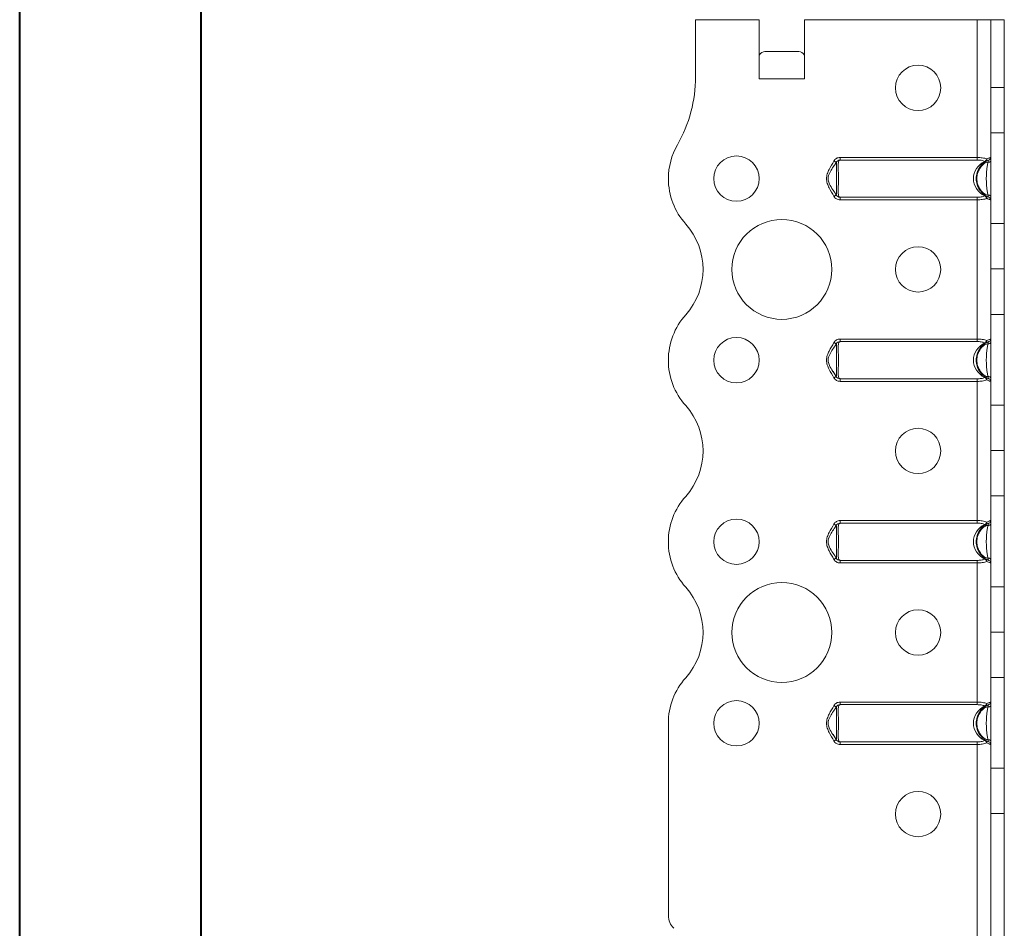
# Model space of a CAD drawing. Header units: millimetres. Extents: x 0 to 210, y 0 to 297.
# Tile 7 of 9: x 0 to 54, y 198 to 248. Entities that reach past the tile are written whole.
import ezdxf

# ---------------------------------------------------------------- set-up
doc = ezdxf.new("R2010")
doc.units = ezdxf.units.MM

msp = doc.modelspace()

# ---------------------------------------------------------------- linework, layer by layer
at = {"color": 7, "linetype": 'Continuous', "lineweight": 40}
for p, q in [((0.079, 0.215), (0.079, 297.215)), ((10.079, 5.215), (10.079, 292.215))]:
    msp.add_line(p, q, dxfattribs=at)
at = {"color": 7, "linetype": 'Continuous', "lineweight": 15}
for p, q in [((37.3, 247.704), (37.3, 244.564)), ((40.8, 247.704), (37.3, 247.704)), ((40.8, 244.454), (40.8, 247.704)), ((43.3, 244.454), (43.3, 247.704)), ((52.8, 247.704), (43.3, 247.704)), ((52.8, 247.704), (52.8, 240.12)), ((53.55, 247.704), (52.8, 247.704)), ((54.3, 247.704), (53.55, 247.704)), ((53.55, 243.979), (53.55, 247.704)), ((54.3, 243.979), (54.3, 247.704)), ((41.112, 245.954), (42.987, 245.954)), ((40.8, 244.454), (43.3, 244.454)), ((53.55, 243.979), (54.3, 243.979)), ((53.55, 241.479), (53.55, 243.979)), ((54.3, 243.979), (54.3, 241.479)), ((54.3, 241.479), (53.55, 241.479)), ((53.55, 241.479), (53.55, 236.479)), ((54.3, 236.479), (54.3, 241.479)), ((45.047, 239.855), (44.952, 239.696)), ((45.256, 240.12), (45.256, 239.98)), ((45.256, 240.12), (52.8, 240.12)), ((52.8, 239.98), (45.256, 239.98)), ((52.8, 240.12), (52.8, 239.98)), ((44.876, 238.338), (45.047, 238.052)), ((45.256, 237.928), (52.8, 237.928)), ((45.256, 237.928), (45.256, 237.788)), ((52.8, 237.788), (45.256, 237.788)), ((52.8, 237.928), (52.8, 237.788)), ((52.8, 237.788), (52.8, 230.12)), ((53.55, 236.479), (54.3, 236.479)), ((53.55, 233.979), (53.55, 236.479)), ((54.3, 236.479), (54.3, 233.979)), ((54.3, 233.979), (53.55, 233.979)), ((53.55, 233.978), (53.55, 233.979)), ((53.55, 233.978), (54.3, 233.978)), ((53.55, 231.479), (53.55, 233.978)), ((54.3, 233.978), (54.3, 233.979)), ((54.3, 233.978), (54.3, 231.479)), ((54.3, 231.479), (53.55, 231.479)), ((53.55, 231.479), (53.55, 226.479)), ((54.3, 226.479), (54.3, 231.479)), ((45.256, 230.12), (45.256, 229.98)), ((45.256, 230.12), (52.8, 230.12)), ((52.8, 229.98), (45.256, 229.98)), ((52.8, 230.12), (52.8, 229.98)), ((45.047, 229.855), (44.952, 229.696)), ((44.876, 228.338), (45.047, 228.052)), ((45.256, 227.928), (52.8, 227.928)), ((45.256, 227.928), (45.256, 227.788)), ((52.8, 227.788), (45.256, 227.788)), ((52.8, 227.928), (52.8, 227.788)), ((52.8, 227.788), (52.8, 220.12)), ((53.55, 226.479), (54.3, 226.479)), ((53.55, 223.979), (53.55, 226.479)), ((54.3, 226.479), (54.3, 223.979)), ((54.3, 223.979), (53.55, 223.979)), ((53.55, 223.978), (53.55, 223.979)), ((53.55, 223.978), (54.3, 223.978)), ((53.55, 221.479), (53.55, 223.978)), ((54.3, 223.978), (54.3, 223.979)), ((54.3, 223.978), (54.3, 221.479)), ((54.3, 221.479), (53.55, 221.479)), ((53.55, 221.479), (53.55, 216.479)), ((54.3, 216.479), (54.3, 221.479)), ((45.047, 219.855), (44.952, 219.696)), ((45.256, 220.12), (45.256, 219.98)), ((45.256, 220.12), (52.8, 220.12)), ((52.8, 219.98), (45.256, 219.98)), ((52.8, 220.12), (52.8, 219.98)), ((44.876, 218.338), (45.047, 218.052)), ((45.256, 217.928), (52.8, 217.928)), ((45.256, 217.928), (45.256, 217.788)), ((52.8, 217.788), (45.256, 217.788)), ((52.8, 217.928), (52.8, 217.788)), ((52.8, 217.788), (52.8, 210.12)), ((53.55, 216.479), (54.3, 216.479)), ((53.55, 213.979), (53.55, 216.479)), ((54.3, 216.479), (54.3, 213.979)), ((54.3, 213.979), (53.55, 213.979)), ((53.55, 213.978), (53.55, 213.979)), ((53.55, 213.978), (54.3, 213.978)), ((53.55, 211.479), (53.55, 213.978)), ((54.3, 213.978), (54.3, 213.979)), ((54.3, 213.978), (54.3, 211.479)), ((54.3, 211.479), (53.55, 211.479)), ((53.55, 211.479), (53.55, 206.478)), ((54.3, 206.478), (54.3, 211.479)), ((45.047, 209.855), (44.952, 209.696)), ((45.256, 210.12), (45.256, 209.98)), ((45.256, 210.12), (52.8, 210.12)), ((52.8, 209.98), (45.256, 209.98)), ((52.8, 210.12), (52.8, 209.98)), ((35.8, 208.954), (35.8, 198.368)), ((44.876, 208.338), (45.047, 208.052)), ((45.256, 207.928), (52.8, 207.928)), ((45.256, 207.928), (45.256, 207.788)), ((52.8, 207.788), (45.256, 207.788)), ((52.8, 207.928), (52.8, 207.788)), ((52.8, 207.788), (52.8, 180.954)), ((53.55, 206.478), (54.3, 206.478)), ((53.55, 203.98), (53.55, 206.478)), ((54.3, 206.478), (54.3, 203.98)), ((54.3, 203.98), (53.55, 203.98)), ((53.55, 196.454), (53.55, 203.98)), ((54.3, 196.454), (54.3, 203.98))]:
    msp.add_line(p, q, dxfattribs=at)
at = {"color": 7, "linetype": 'Continuous', "lineweight": 15, "flags": 128}
for points in [[(44.914, 239.924), (44.941, 239.91), (44.966, 239.897), (44.989, 239.885), (45.01, 239.875), (45.026, 239.866), (45.038, 239.86), (45.045, 239.856), (45.047, 239.855)], [(53.55, 239.924), (53.547, 239.91), (53.538, 239.897), (53.524, 239.885), (53.504, 239.875), (53.481, 239.866), (53.455, 239.86), (53.426, 239.856), (53.396, 239.855)], [(45.047, 238.052), (45.045, 238.051), (45.038, 238.047), (45.026, 238.041), (45.01, 238.033), (44.989, 238.022), (44.966, 238.01), (44.941, 237.997), (44.914, 237.984)], [(53.396, 238.052), (53.426, 238.051), (53.455, 238.047), (53.481, 238.041), (53.504, 238.033), (53.524, 238.022), (53.538, 238.01), (53.547, 237.997), (53.55, 237.984)], [(44.914, 229.924), (44.941, 229.91), (44.966, 229.897), (44.989, 229.885), (45.01, 229.875), (45.026, 229.866), (45.038, 229.86), (45.045, 229.856), (45.047, 229.855)], [(53.55, 229.924), (53.547, 229.91), (53.538, 229.897), (53.524, 229.885), (53.504, 229.875), (53.481, 229.866), (53.455, 229.86), (53.426, 229.856), (53.396, 229.855)], [(45.047, 228.052), (45.045, 228.051), (45.038, 228.047), (45.026, 228.041), (45.01, 228.033), (44.989, 228.022), (44.966, 228.01), (44.941, 227.997), (44.914, 227.984)], [(53.396, 228.052), (53.426, 228.051), (53.455, 228.047), (53.481, 228.041), (53.504, 228.033), (53.524, 228.022), (53.538, 228.01), (53.547, 227.997), (53.55, 227.984)], [(44.914, 219.924), (44.941, 219.91), (44.966, 219.897), (44.989, 219.885), (45.01, 219.875), (45.026, 219.866), (45.038, 219.86), (45.045, 219.856), (45.047, 219.855)], [(53.55, 219.924), (53.547, 219.91), (53.538, 219.897), (53.524, 219.885), (53.504, 219.875), (53.481, 219.866), (53.455, 219.86), (53.426, 219.856), (53.396, 219.855)], [(45.047, 218.052), (45.045, 218.051), (45.038, 218.047), (45.026, 218.041), (45.01, 218.033), (44.989, 218.022), (44.966, 218.01), (44.941, 217.997), (44.914, 217.984)], [(53.396, 218.052), (53.426, 218.051), (53.455, 218.047), (53.481, 218.041), (53.504, 218.033), (53.524, 218.022), (53.538, 218.01), (53.547, 217.997), (53.55, 217.984)], [(44.914, 209.924), (44.941, 209.91), (44.966, 209.897), (44.989, 209.885), (45.01, 209.875), (45.026, 209.866), (45.038, 209.86), (45.045, 209.856), (45.047, 209.855)], [(53.55, 209.924), (53.547, 209.91), (53.538, 209.897), (53.524, 209.885), (53.504, 209.875), (53.481, 209.866), (53.455, 209.86), (53.426, 209.856), (53.396, 209.855)], [(45.047, 208.052), (45.045, 208.051), (45.038, 208.047), (45.026, 208.041), (45.01, 208.033), (44.989, 208.022), (44.966, 208.01), (44.941, 207.997), (44.914, 207.984)], [(53.396, 208.052), (53.426, 208.051), (53.455, 208.047), (53.481, 208.041), (53.504, 208.033), (53.524, 208.022), (53.538, 208.01), (53.547, 207.997), (53.55, 207.984)]]:
    msp.add_lwpolyline(points, dxfattribs=at)
at = {"color": 7, "linetype": 'Continuous', "lineweight": 15}
for centre, radius in [((49.55, 243.954), 1.25), ((39.55, 238.954), 1.25), ((42.05, 233.954), 2.75), ((49.55, 233.954), 1.25), ((39.55, 228.954), 1.25), ((49.55, 223.954), 1.25), ((39.55, 218.954), 1.25), ((42.05, 213.954), 2.75), ((49.55, 213.954), 1.25), ((39.55, 208.954), 1.25), ((49.55, 203.954), 1.25)]:
    msp.add_circle(centre, radius, dxfattribs=at)
for centre, radius, start, end in [((29.8, 244.564), 7.5, 330.0736, 0), ((39.55, 238.951), 3.75, 150.0736, 179.9591), ((53.131, 240.09), 0.206, 296.6886, 344.8259), ((53.261, 239.98), 0.0829, 243.0786, 296.9214), ((53.229, 239.991), 0.11, 309.3522, 23.8124), ((53.4, 240.12), 0.15, 291.1002, 0), ((39.55, 238.954), 3.75, 180, 221.8123), ((53.261, 237.928), 0.0829, 63.0693, 116.9307), ((53.131, 237.818), 0.206, 15.1741, 63.3114), ((53.229, 237.916), 0.11, 336.1876, 50.6478), ((53.4, 237.788), 0.15, 0, 68.8998), ((33.96, 233.954), 3.75, 318.1863, 41.8123), ((39.549, 228.954), 3.749, 138.1863, 180), ((53.131, 230.09), 0.206, 296.6886, 344.8259), ((53.261, 229.98), 0.0829, 243.0693, 296.9307), ((53.229, 229.991), 0.11, 309.3522, 23.8124), ((53.4, 230.12), 0.15, 291.1002, 0), ((39.549, 228.954), 3.75, 180, 221.8137), ((53.261, 227.928), 0.0829, 63.0693, 116.9307), ((53.131, 227.818), 0.206, 15.173, 63.3125), ((53.229, 227.916), 0.11, 336.187, 50.6484), ((53.4, 227.788), 0.15, 0, 68.8998), ((33.96, 223.954), 3.75, 318.1863, 41.8137), ((39.549, 218.954), 3.75, 138.1863, 180), ((53.131, 220.09), 0.206, 296.6886, 344.8259), ((53.261, 219.98), 0.0829, 243.0693, 296.9307), ((53.229, 219.991), 0.11, 309.3522, 23.8124), ((53.4, 220.12), 0.15, 291.1002, 0), ((39.549, 218.954), 3.75, 180, 221.8137), ((53.261, 217.928), 0.0829, 63.0693, 116.9307), ((53.131, 217.818), 0.206, 15.1741, 63.3114), ((53.229, 217.916), 0.11, 336.1876, 50.6478), ((53.4, 217.788), 0.15, 0, 68.8998), ((33.96, 213.954), 3.75, 318.1863, 41.8137), ((39.549, 208.954), 3.75, 138.1863, 180), ((53.131, 210.09), 0.206, 296.6886, 344.8259), ((53.261, 209.98), 0.0829, 243.0739, 296.9261), ((53.229, 209.991), 0.11, 309.3522, 23.8124), ((53.4, 210.12), 0.15, 291.1002, 0), ((53.261, 207.928), 0.0829, 63.0739, 116.9261), ((53.131, 207.818), 0.206, 15.1736, 63.3111), ((53.229, 207.916), 0.11, 336.1876, 50.6475), ((53.4, 207.788), 0.15, 0, 68.8998), ((36.8, 198.368), 1, 180, 225)]:
    msp.add_arc(centre, radius, start, end, dxfattribs=at)
for centre, major_axis, ratio, start_param, end_param in [((41.112, 244.454), (0, 1.5), 0.416667, 0, 0.523599), ((42.987, 244.454), (0, 1.5), 0.416667, 5.759587, 6.283185), ((53.85, 238.954), (1.25, 0), 0.88, 2.095075, 4.18811), ((53.85, 228.954), (1.25, 0), 0.88, 2.095075, 4.18811), ((53.85, 218.954), (1.25, 0), 0.88, 2.095075, 4.18811), ((53.85, 208.954), (1.25, 0), 0.88, 2.095075, 4.18811)]:
    msp.add_ellipse(centre, major_axis=major_axis, ratio=ratio, start_param=start_param, end_param=end_param, dxfattribs=at)
for points, knots in [([(44.914, 237.984), (44.833, 238.141), (44.737, 238.291), (44.615, 238.527), (44.578, 238.607), (44.523, 238.776), (44.507, 238.866), (44.507, 239.044), (44.523, 239.131), (44.578, 239.3), (44.615, 239.381), (44.737, 239.616), (44.833, 239.766), (44.914, 239.924)], [0, 0, 0, 0, 0.25, 0.25, 0.375, 0.375, 0.5, 0.5, 0.625, 0.625, 0.75, 0.75, 1, 1, 1, 1]), ([(45.064, 239.867), (44.947, 239.7), (44.769, 239.444), (44.6, 239.123), (44.604, 238.982), (44.605, 238.951)], [0, 0, 0, 0, 0.597512, 0.912083, 1, 1, 1, 1]), ([(45.256, 240.12), (45.187, 240.12), (45.118, 240.102), (44.997, 240.036), (44.946, 239.986), (44.914, 239.924)], [0, 0, 0, 0, 0.5, 0.5, 1, 1, 1, 1]), ([(45.047, 239.855), (45.067, 239.893), (45.1, 239.923), (45.175, 239.963), (45.215, 239.975), (45.256, 239.98)], [0, 0, 0, 0, 0.5, 0.5, 1, 1, 1, 1]), ([(45.047, 238.052), (45.047, 238.05), (45.05, 238.067), (45.054, 238.113), (45.055, 238.141), (45.057, 238.235), (45.058, 238.312), (45.059, 238.478), (45.059, 238.569), (45.059, 238.759), (45.06, 238.856), (45.06, 239.053), (45.059, 239.149), (45.059, 239.338), (45.059, 239.429), (45.058, 239.595), (45.057, 239.672), (45.055, 239.767), (45.054, 239.795), (45.05, 239.84), (45.047, 239.857), (45.047, 239.855)], [0, 0, 0, 0, 0.0625, 0.0625, 0.125, 0.125, 0.25, 0.25, 0.375, 0.375, 0.5, 0.5, 0.625, 0.625, 0.75, 0.75, 0.875, 0.875, 0.9375, 0.9375, 1, 1, 1, 1]), ([(45.256, 239.98), (45.242, 239.971), (45.227, 239.962), (45.198, 239.941), (45.186, 239.93), (45.168, 239.89), (45.164, 239.859), (45.158, 239.791), (45.157, 239.754), (45.156, 239.673), (45.156, 239.629), (45.157, 239.492), (45.159, 239.392), (45.163, 239.178), (45.164, 239.068), (45.165, 238.843), (45.163, 238.732), (45.159, 238.518), (45.157, 238.416), (45.155, 238.233), (45.155, 238.151), (45.164, 238.049), (45.168, 238.018), (45.186, 237.978), (45.198, 237.966), (45.226, 237.946), (45.242, 237.936), (45.256, 237.928)], [0, 0, 0, 0, 0.03125, 0.03125, 0.0625, 0.0625, 0.125, 0.125, 0.1875, 0.1875, 0.25, 0.25, 0.375, 0.375, 0.5, 0.5, 0.625, 0.625, 0.75, 0.75, 0.875, 0.875, 0.9375, 0.9375, 0.96875, 0.96875, 1, 1, 1, 1]), ([(53.454, 237.928), (53.431, 237.936), (53.41, 237.945), (53.366, 237.965), (53.344, 237.977), (53.271, 238.016), (53.224, 238.047), (53.135, 238.115), (53.094, 238.153), (53.016, 238.233), (52.98, 238.277), (52.884, 238.415), (52.834, 238.517), (52.784, 238.676), (52.771, 238.73), (52.754, 238.84), (52.75, 238.897), (52.749, 239.065), (52.766, 239.176), (52.834, 239.39), (52.883, 239.49), (53.011, 239.675), (53.088, 239.756), (53.221, 239.858), (53.269, 239.89), (53.341, 239.93), (53.365, 239.941), (53.409, 239.962), (53.431, 239.971), (53.454, 239.98)], [0, 0, 0, 0, 0.03125, 0.03125, 0.0625, 0.0625, 0.125, 0.125, 0.1875, 0.1875, 0.25, 0.25, 0.375, 0.375, 0.4375, 0.4375, 0.5, 0.5, 0.625, 0.625, 0.75, 0.75, 0.875, 0.875, 0.9375, 0.9375, 0.96875, 0.96875, 1, 1, 1, 1]), ([(53.396, 239.855), (53.346, 239.857), (53.299, 239.84), (53.211, 239.795), (53.171, 239.767), (53.059, 239.672), (52.995, 239.595), (52.894, 239.428), (52.856, 239.338), (52.805, 239.148), (52.792, 239.052), (52.792, 238.856), (52.805, 238.759), (52.855, 238.571), (52.894, 238.479), (52.995, 238.313), (53.058, 238.236), (53.171, 238.141), (53.211, 238.112), (53.298, 238.068), (53.346, 238.05), (53.396, 238.052)], [0, 0, 0, 0, 0.0625, 0.0625, 0.125, 0.125, 0.25, 0.25, 0.375, 0.375, 0.5, 0.5, 0.625, 0.625, 0.75, 0.75, 0.875, 0.875, 0.9375, 0.9375, 1, 1, 1, 1]), ([(52.8, 240.12), (52.85, 240.12), (52.899, 240.118), (52.996, 240.112), (53.044, 240.107), (53.18, 240.088), (53.262, 240.067), (53.33, 240.036)], [0, 0, 0, 0, 0.25, 0.25, 0.5, 0.5, 1, 1, 1, 1]), ([(53.224, 239.906), (53.168, 239.934), (53.101, 239.952), (52.956, 239.975), (52.878, 239.98), (52.8, 239.98)], [0, 0, 0, 0, 0.5, 0.5, 1, 1, 1, 1]), ([(53.396, 238.052), (53.379, 238.126), (53.367, 238.197), (53.347, 238.339), (53.339, 238.41), (53.326, 238.555), (53.32, 238.629), (53.312, 238.786), (53.309, 238.87), (53.309, 239.04), (53.312, 239.123), (53.321, 239.279), (53.326, 239.353), (53.339, 239.498), (53.347, 239.569), (53.367, 239.711), (53.38, 239.782), (53.396, 239.855)], [0, 0, 0, 0, 0.125, 0.125, 0.25, 0.25, 0.375, 0.375, 0.5, 0.5, 0.625, 0.625, 0.75, 0.75, 0.875, 0.875, 1, 1, 1, 1]), ([(53.33, 240.036), (53.397, 240.067), (53.453, 240.088), (53.51, 240.107), (53.525, 240.112), (53.545, 240.118), (53.55, 240.12), (53.55, 240.12)], [0, 0, 0, 0, 0.5, 0.5, 0.75, 0.75, 1, 1, 1, 1]), ([(53.454, 239.98), (53.442, 239.975), (53.428, 239.963), (53.409, 239.924), (53.404, 239.894), (53.396, 239.855)], [0, 0, 0, 0, 0.5, 0.5, 1, 1, 1, 1]), ([(44.605, 238.951), (44.604, 238.927), (44.599, 238.825), (44.737, 238.496), (44.923, 238.237), (45.064, 238.04)], [0, 0, 0, 0, 0.070004, 0.294684, 1, 1, 1, 1]), ([(45.256, 237.928), (45.215, 237.932), (45.175, 237.945), (45.1, 237.984), (45.067, 238.014), (45.047, 238.052)], [0, 0, 0, 0, 0.5, 0.5, 1, 1, 1, 1]), ([(53.396, 238.052), (53.404, 238.014), (53.409, 237.984), (53.428, 237.944), (53.442, 237.932), (53.454, 237.928)], [0, 0, 0, 0, 0.5, 0.5, 1, 1, 1, 1]), ([(44.914, 237.984), (44.946, 237.921), (44.997, 237.871), (45.118, 237.805), (45.187, 237.788), (45.256, 237.788)], [0, 0, 0, 0, 0.5, 0.5, 1, 1, 1, 1]), ([(52.8, 237.928), (52.878, 237.928), (52.956, 237.932), (53.101, 237.955), (53.168, 237.973), (53.224, 238.002)], [0, 0, 0, 0, 0.5, 0.5, 1, 1, 1, 1]), ([(53.33, 237.872), (53.262, 237.84), (53.18, 237.82), (53.044, 237.8), (52.996, 237.795), (52.899, 237.789), (52.85, 237.788), (52.8, 237.788)], [0, 0, 0, 0, 0.5, 0.5, 0.75, 0.75, 1, 1, 1, 1]), ([(53.55, 237.788), (53.55, 237.788), (53.545, 237.789), (53.525, 237.795), (53.51, 237.8), (53.453, 237.82), (53.397, 237.84), (53.33, 237.872)], [0, 0, 0, 0, 0.25, 0.25, 0.5, 0.5, 1, 1, 1, 1]), ([(44.914, 227.984), (44.833, 228.141), (44.737, 228.291), (44.615, 228.527), (44.578, 228.607), (44.523, 228.776), (44.507, 228.866), (44.507, 229.044), (44.523, 229.131), (44.578, 229.3), (44.615, 229.381), (44.737, 229.616), (44.833, 229.766), (44.914, 229.924)], [0, 0, 0, 0, 0.25, 0.25, 0.375, 0.375, 0.5, 0.5, 0.625, 0.625, 0.75, 0.75, 1, 1, 1, 1]), ([(45.256, 230.12), (45.187, 230.12), (45.118, 230.102), (44.997, 230.036), (44.946, 229.986), (44.914, 229.924)], [0, 0, 0, 0, 0.5, 0.5, 1, 1, 1, 1]), ([(45.047, 229.855), (45.067, 229.893), (45.1, 229.923), (45.175, 229.963), (45.215, 229.975), (45.256, 229.98)], [0, 0, 0, 0, 0.5, 0.5, 1, 1, 1, 1]), ([(45.256, 229.98), (45.242, 229.971), (45.227, 229.962), (45.198, 229.941), (45.186, 229.93), (45.168, 229.89), (45.164, 229.859), (45.158, 229.791), (45.157, 229.754), (45.156, 229.673), (45.156, 229.629), (45.157, 229.492), (45.159, 229.392), (45.163, 229.178), (45.164, 229.068), (45.165, 228.843), (45.163, 228.732), (45.159, 228.518), (45.157, 228.416), (45.155, 228.233), (45.155, 228.151), (45.164, 228.049), (45.168, 228.018), (45.186, 227.978), (45.198, 227.966), (45.226, 227.946), (45.242, 227.936), (45.256, 227.928)], [0, 0, 0, 0, 0.03125, 0.03125, 0.0625, 0.0625, 0.125, 0.125, 0.1875, 0.1875, 0.25, 0.25, 0.375, 0.375, 0.5, 0.5, 0.625, 0.625, 0.75, 0.75, 0.875, 0.875, 0.9375, 0.9375, 0.96875, 0.96875, 1, 1, 1, 1]), ([(53.454, 227.928), (53.431, 227.936), (53.41, 227.945), (53.366, 227.965), (53.344, 227.977), (53.271, 228.016), (53.224, 228.047), (53.135, 228.115), (53.094, 228.153), (53.016, 228.233), (52.98, 228.277), (52.884, 228.415), (52.834, 228.517), (52.784, 228.676), (52.771, 228.73), (52.754, 228.84), (52.75, 228.897), (52.749, 229.065), (52.766, 229.176), (52.834, 229.39), (52.883, 229.49), (53.011, 229.675), (53.088, 229.756), (53.221, 229.858), (53.269, 229.89), (53.341, 229.93), (53.365, 229.941), (53.409, 229.962), (53.431, 229.971), (53.454, 229.98)], [0, 0, 0, 0, 0.03125, 0.03125, 0.0625, 0.0625, 0.125, 0.125, 0.1875, 0.1875, 0.25, 0.25, 0.375, 0.375, 0.4375, 0.4375, 0.5, 0.5, 0.625, 0.625, 0.75, 0.75, 0.875, 0.875, 0.9375, 0.9375, 0.96875, 0.96875, 1, 1, 1, 1]), ([(52.8, 230.12), (52.85, 230.12), (52.899, 230.118), (52.996, 230.112), (53.044, 230.107), (53.18, 230.088), (53.262, 230.067), (53.33, 230.036)], [0, 0, 0, 0, 0.25, 0.25, 0.5, 0.5, 1, 1, 1, 1]), ([(53.224, 229.906), (53.168, 229.934), (53.101, 229.952), (52.956, 229.975), (52.878, 229.98), (52.8, 229.98)], [0, 0, 0, 0, 0.5, 0.5, 1, 1, 1, 1]), ([(53.33, 230.036), (53.397, 230.067), (53.453, 230.088), (53.51, 230.107), (53.525, 230.112), (53.545, 230.118), (53.55, 230.12), (53.55, 230.12)], [0, 0, 0, 0, 0.5, 0.5, 0.75, 0.75, 1, 1, 1, 1]), ([(53.454, 229.98), (53.442, 229.975), (53.428, 229.963), (53.409, 229.924), (53.404, 229.894), (53.396, 229.855)], [0, 0, 0, 0, 0.5, 0.5, 1, 1, 1, 1]), ([(45.064, 229.867), (44.947, 229.7), (44.769, 229.444), (44.6, 229.123), (44.604, 228.982), (44.605, 228.951)], [0, 0, 0, 0, 0.597513, 0.91208, 1, 1, 1, 1]), ([(45.047, 228.052), (45.047, 228.05), (45.05, 228.067), (45.054, 228.113), (45.055, 228.141), (45.057, 228.235), (45.058, 228.312), (45.059, 228.478), (45.059, 228.569), (45.059, 228.759), (45.06, 228.856), (45.06, 229.053), (45.059, 229.149), (45.059, 229.338), (45.059, 229.429), (45.058, 229.595), (45.057, 229.672), (45.055, 229.767), (45.054, 229.795), (45.05, 229.84), (45.047, 229.857), (45.047, 229.855)], [0, 0, 0, 0, 0.0625, 0.0625, 0.125, 0.125, 0.25, 0.25, 0.375, 0.375, 0.5, 0.5, 0.625, 0.625, 0.75, 0.75, 0.875, 0.875, 0.9375, 0.9375, 1, 1, 1, 1]), ([(53.396, 229.855), (53.346, 229.857), (53.299, 229.84), (53.211, 229.795), (53.171, 229.767), (53.059, 229.672), (52.995, 229.595), (52.894, 229.428), (52.856, 229.338), (52.805, 229.148), (52.792, 229.052), (52.792, 228.856), (52.805, 228.759), (52.855, 228.571), (52.894, 228.479), (52.995, 228.313), (53.058, 228.236), (53.171, 228.141), (53.211, 228.112), (53.298, 228.068), (53.346, 228.05), (53.396, 228.052)], [0, 0, 0, 0, 0.0625, 0.0625, 0.125, 0.125, 0.25, 0.25, 0.375, 0.375, 0.5, 0.5, 0.625, 0.625, 0.75, 0.75, 0.875, 0.875, 0.9375, 0.9375, 1, 1, 1, 1]), ([(53.396, 228.052), (53.379, 228.126), (53.367, 228.197), (53.347, 228.339), (53.339, 228.41), (53.326, 228.555), (53.32, 228.629), (53.312, 228.786), (53.309, 228.87), (53.309, 229.04), (53.312, 229.123), (53.321, 229.279), (53.326, 229.353), (53.339, 229.498), (53.347, 229.569), (53.367, 229.711), (53.38, 229.782), (53.396, 229.855)], [0, 0, 0, 0, 0.125, 0.125, 0.25, 0.25, 0.375, 0.375, 0.5, 0.5, 0.625, 0.625, 0.75, 0.75, 0.875, 0.875, 1, 1, 1, 1]), ([(44.605, 228.951), (44.604, 228.927), (44.599, 228.825), (44.737, 228.496), (44.923, 228.237), (45.064, 228.04)], [0, 0, 0, 0, 0.07, 0.294684, 1, 1, 1, 1]), ([(44.914, 227.984), (44.946, 227.921), (44.997, 227.871), (45.118, 227.805), (45.187, 227.788), (45.256, 227.788)], [0, 0, 0, 0, 0.5, 0.5, 1, 1, 1, 1]), ([(45.256, 227.928), (45.215, 227.932), (45.175, 227.945), (45.1, 227.984), (45.067, 228.014), (45.047, 228.052)], [0, 0, 0, 0, 0.5, 0.5, 1, 1, 1, 1]), ([(52.8, 227.928), (52.878, 227.928), (52.956, 227.932), (53.101, 227.955), (53.168, 227.973), (53.224, 228.002)], [0, 0, 0, 0, 0.5, 0.5, 1, 1, 1, 1]), ([(53.33, 227.872), (53.262, 227.84), (53.18, 227.82), (53.044, 227.8), (52.996, 227.795), (52.899, 227.789), (52.85, 227.788), (52.8, 227.788)], [0, 0, 0, 0, 0.5, 0.5, 0.75, 0.75, 1, 1, 1, 1]), ([(53.55, 227.788), (53.55, 227.788), (53.545, 227.789), (53.525, 227.795), (53.51, 227.8), (53.453, 227.82), (53.397, 227.84), (53.33, 227.872)], [0, 0, 0, 0, 0.25, 0.25, 0.5, 0.5, 1, 1, 1, 1]), ([(53.396, 228.052), (53.404, 228.014), (53.409, 227.984), (53.428, 227.944), (53.442, 227.932), (53.454, 227.928)], [0, 0, 0, 0, 0.5, 0.5, 1, 1, 1, 1]), ([(44.914, 217.984), (44.833, 218.141), (44.737, 218.291), (44.615, 218.527), (44.578, 218.607), (44.523, 218.776), (44.507, 218.866), (44.507, 219.044), (44.523, 219.131), (44.578, 219.3), (44.615, 219.381), (44.737, 219.616), (44.833, 219.766), (44.914, 219.924)], [0, 0, 0, 0, 0.25, 0.25, 0.375, 0.375, 0.5, 0.5, 0.625, 0.625, 0.75, 0.75, 1, 1, 1, 1]), ([(45.064, 219.867), (44.947, 219.7), (44.769, 219.444), (44.6, 219.123), (44.604, 218.982), (44.605, 218.951)], [0, 0, 0, 0, 0.597512, 0.912083, 1, 1, 1, 1]), ([(45.256, 220.12), (45.187, 220.12), (45.118, 220.102), (44.997, 220.036), (44.946, 219.986), (44.914, 219.924)], [0, 0, 0, 0, 0.5, 0.5, 1, 1, 1, 1]), ([(45.047, 219.855), (45.067, 219.893), (45.1, 219.923), (45.175, 219.963), (45.215, 219.975), (45.256, 219.98)], [0, 0, 0, 0, 0.5, 0.5, 1, 1, 1, 1]), ([(45.047, 218.052), (45.047, 218.05), (45.05, 218.067), (45.054, 218.113), (45.055, 218.141), (45.057, 218.235), (45.058, 218.312), (45.059, 218.478), (45.059, 218.569), (45.059, 218.759), (45.06, 218.856), (45.06, 219.053), (45.059, 219.149), (45.059, 219.338), (45.059, 219.429), (45.058, 219.595), (45.057, 219.672), (45.055, 219.767), (45.054, 219.795), (45.05, 219.84), (45.047, 219.857), (45.047, 219.855)], [0, 0, 0, 0, 0.0625, 0.0625, 0.125, 0.125, 0.25, 0.25, 0.375, 0.375, 0.5, 0.5, 0.625, 0.625, 0.75, 0.75, 0.875, 0.875, 0.9375, 0.9375, 1, 1, 1, 1]), ([(45.256, 219.98), (45.242, 219.971), (45.227, 219.962), (45.198, 219.941), (45.186, 219.93), (45.168, 219.89), (45.164, 219.859), (45.158, 219.791), (45.157, 219.754), (45.156, 219.673), (45.156, 219.629), (45.157, 219.492), (45.159, 219.392), (45.163, 219.178), (45.164, 219.068), (45.165, 218.843), (45.163, 218.732), (45.159, 218.518), (45.157, 218.416), (45.155, 218.233), (45.155, 218.151), (45.164, 218.049), (45.168, 218.018), (45.186, 217.978), (45.198, 217.966), (45.226, 217.946), (45.242, 217.936), (45.256, 217.928)], [0, 0, 0, 0, 0.03125, 0.03125, 0.0625, 0.0625, 0.125, 0.125, 0.1875, 0.1875, 0.25, 0.25, 0.375, 0.375, 0.5, 0.5, 0.625, 0.625, 0.75, 0.75, 0.875, 0.875, 0.9375, 0.9375, 0.96875, 0.96875, 1, 1, 1, 1]), ([(53.454, 217.928), (53.431, 217.936), (53.41, 217.945), (53.366, 217.965), (53.344, 217.977), (53.271, 218.016), (53.224, 218.047), (53.135, 218.115), (53.094, 218.153), (53.016, 218.233), (52.98, 218.277), (52.884, 218.415), (52.834, 218.517), (52.784, 218.676), (52.771, 218.73), (52.754, 218.84), (52.75, 218.897), (52.749, 219.065), (52.766, 219.176), (52.834, 219.39), (52.883, 219.49), (53.011, 219.675), (53.088, 219.756), (53.221, 219.858), (53.269, 219.89), (53.341, 219.93), (53.365, 219.941), (53.409, 219.962), (53.431, 219.971), (53.454, 219.98)], [0, 0, 0, 0, 0.03125, 0.03125, 0.0625, 0.0625, 0.125, 0.125, 0.1875, 0.1875, 0.25, 0.25, 0.375, 0.375, 0.4375, 0.4375, 0.5, 0.5, 0.625, 0.625, 0.75, 0.75, 0.875, 0.875, 0.9375, 0.9375, 0.96875, 0.96875, 1, 1, 1, 1]), ([(53.396, 219.855), (53.346, 219.857), (53.299, 219.84), (53.211, 219.795), (53.171, 219.767), (53.059, 219.672), (52.995, 219.595), (52.894, 219.428), (52.856, 219.338), (52.805, 219.148), (52.792, 219.052), (52.792, 218.856), (52.805, 218.759), (52.855, 218.571), (52.894, 218.479), (52.995, 218.313), (53.058, 218.236), (53.171, 218.141), (53.211, 218.112), (53.298, 218.068), (53.346, 218.05), (53.396, 218.052)], [0, 0, 0, 0, 0.0625, 0.0625, 0.125, 0.125, 0.25, 0.25, 0.375, 0.375, 0.5, 0.5, 0.625, 0.625, 0.75, 0.75, 0.875, 0.875, 0.9375, 0.9375, 1, 1, 1, 1]), ([(52.8, 220.12), (52.85, 220.12), (52.899, 220.118), (52.996, 220.112), (53.044, 220.107), (53.18, 220.088), (53.262, 220.067), (53.33, 220.036)], [0, 0, 0, 0, 0.25, 0.25, 0.5, 0.5, 1, 1, 1, 1]), ([(53.224, 219.906), (53.168, 219.934), (53.101, 219.952), (52.956, 219.975), (52.878, 219.98), (52.8, 219.98)], [0, 0, 0, 0, 0.5, 0.5, 1, 1, 1, 1]), ([(53.396, 218.052), (53.379, 218.126), (53.367, 218.197), (53.347, 218.339), (53.339, 218.41), (53.326, 218.555), (53.32, 218.629), (53.312, 218.786), (53.309, 218.87), (53.309, 219.04), (53.312, 219.123), (53.321, 219.279), (53.326, 219.353), (53.339, 219.498), (53.347, 219.569), (53.367, 219.711), (53.38, 219.782), (53.396, 219.855)], [0, 0, 0, 0, 0.125, 0.125, 0.25, 0.25, 0.375, 0.375, 0.5, 0.5, 0.625, 0.625, 0.75, 0.75, 0.875, 0.875, 1, 1, 1, 1]), ([(53.33, 220.036), (53.397, 220.067), (53.453, 220.088), (53.51, 220.107), (53.525, 220.112), (53.545, 220.118), (53.55, 220.12), (53.55, 220.12)], [0, 0, 0, 0, 0.5, 0.5, 0.75, 0.75, 1, 1, 1, 1]), ([(53.454, 219.98), (53.442, 219.975), (53.428, 219.963), (53.409, 219.924), (53.404, 219.894), (53.396, 219.855)], [0, 0, 0, 0, 0.5, 0.5, 1, 1, 1, 1]), ([(44.605, 218.951), (44.604, 218.927), (44.599, 218.825), (44.737, 218.496), (44.923, 218.237), (45.064, 218.04)], [0, 0, 0, 0, 0.070003, 0.294686, 1, 1, 1, 1]), ([(44.914, 217.984), (44.946, 217.921), (44.997, 217.871), (45.118, 217.805), (45.187, 217.788), (45.256, 217.788)], [0, 0, 0, 0, 0.5, 0.5, 1, 1, 1, 1]), ([(45.256, 217.928), (45.215, 217.932), (45.175, 217.945), (45.1, 217.984), (45.067, 218.014), (45.047, 218.052)], [0, 0, 0, 0, 0.5, 0.5, 1, 1, 1, 1]), ([(52.8, 217.928), (52.878, 217.928), (52.956, 217.932), (53.101, 217.955), (53.168, 217.973), (53.224, 218.002)], [0, 0, 0, 0, 0.5, 0.5, 1, 1, 1, 1]), ([(53.396, 218.052), (53.404, 218.014), (53.409, 217.984), (53.428, 217.944), (53.442, 217.932), (53.454, 217.928)], [0, 0, 0, 0, 0.5, 0.5, 1, 1, 1, 1]), ([(53.33, 217.872), (53.262, 217.84), (53.18, 217.82), (53.044, 217.8), (52.996, 217.795), (52.899, 217.789), (52.85, 217.788), (52.8, 217.788)], [0, 0, 0, 0, 0.5, 0.5, 0.75, 0.75, 1, 1, 1, 1]), ([(53.55, 217.788), (53.55, 217.788), (53.545, 217.789), (53.525, 217.795), (53.51, 217.8), (53.453, 217.82), (53.397, 217.84), (53.33, 217.872)], [0, 0, 0, 0, 0.25, 0.25, 0.5, 0.5, 1, 1, 1, 1]), ([(44.914, 207.984), (44.833, 208.141), (44.737, 208.291), (44.615, 208.527), (44.578, 208.607), (44.523, 208.776), (44.507, 208.866), (44.507, 209.044), (44.523, 209.131), (44.578, 209.3), (44.615, 209.381), (44.737, 209.616), (44.833, 209.766), (44.914, 209.924)], [0, 0, 0, 0, 0.25, 0.25, 0.375, 0.375, 0.5, 0.5, 0.625, 0.625, 0.75, 0.75, 1, 1, 1, 1]), ([(45.064, 209.867), (44.947, 209.7), (44.769, 209.444), (44.6, 209.123), (44.604, 208.982), (44.605, 208.951)], [0, 0, 0, 0, 0.597514, 0.912081, 1, 1, 1, 1]), ([(45.256, 210.12), (45.187, 210.12), (45.118, 210.102), (44.997, 210.036), (44.946, 209.986), (44.914, 209.924)], [0, 0, 0, 0, 0.5, 0.5, 1, 1, 1, 1]), ([(45.047, 209.855), (45.067, 209.893), (45.1, 209.923), (45.175, 209.963), (45.215, 209.975), (45.256, 209.98)], [0, 0, 0, 0, 0.5, 0.5, 1, 1, 1, 1]), ([(45.047, 208.052), (45.047, 208.05), (45.05, 208.067), (45.054, 208.113), (45.055, 208.141), (45.057, 208.235), (45.058, 208.312), (45.059, 208.478), (45.059, 208.569), (45.059, 208.759), (45.06, 208.856), (45.06, 209.053), (45.059, 209.149), (45.059, 209.338), (45.059, 209.429), (45.058, 209.595), (45.057, 209.672), (45.055, 209.767), (45.054, 209.795), (45.05, 209.84), (45.047, 209.857), (45.047, 209.855)], [0, 0, 0, 0, 0.0625, 0.0625, 0.125, 0.125, 0.25, 0.25, 0.375, 0.375, 0.5, 0.5, 0.625, 0.625, 0.75, 0.75, 0.875, 0.875, 0.9375, 0.9375, 1, 1, 1, 1]), ([(45.256, 209.98), (45.242, 209.971), (45.227, 209.962), (45.198, 209.941), (45.186, 209.93), (45.168, 209.89), (45.164, 209.859), (45.158, 209.791), (45.157, 209.754), (45.156, 209.673), (45.156, 209.629), (45.157, 209.492), (45.159, 209.392), (45.163, 209.178), (45.164, 209.068), (45.165, 208.843), (45.163, 208.732), (45.159, 208.518), (45.157, 208.416), (45.155, 208.233), (45.155, 208.151), (45.164, 208.049), (45.168, 208.018), (45.186, 207.978), (45.198, 207.966), (45.226, 207.946), (45.242, 207.936), (45.256, 207.928)], [0, 0, 0, 0, 0.03125, 0.03125, 0.0625, 0.0625, 0.125, 0.125, 0.1875, 0.1875, 0.25, 0.25, 0.375, 0.375, 0.5, 0.5, 0.625, 0.625, 0.75, 0.75, 0.875, 0.875, 0.9375, 0.9375, 0.96875, 0.96875, 1, 1, 1, 1]), ([(53.454, 207.928), (53.431, 207.936), (53.41, 207.945), (53.366, 207.965), (53.344, 207.977), (53.271, 208.016), (53.224, 208.047), (53.135, 208.115), (53.094, 208.153), (53.016, 208.233), (52.98, 208.277), (52.884, 208.415), (52.834, 208.517), (52.784, 208.676), (52.771, 208.73), (52.754, 208.84), (52.75, 208.897), (52.749, 209.065), (52.766, 209.176), (52.834, 209.39), (52.883, 209.49), (53.011, 209.675), (53.088, 209.756), (53.221, 209.858), (53.269, 209.89), (53.341, 209.93), (53.365, 209.941), (53.409, 209.962), (53.431, 209.971), (53.454, 209.98)], [0, 0, 0, 0, 0.03125, 0.03125, 0.0625, 0.0625, 0.125, 0.125, 0.1875, 0.1875, 0.25, 0.25, 0.375, 0.375, 0.4375, 0.4375, 0.5, 0.5, 0.625, 0.625, 0.75, 0.75, 0.875, 0.875, 0.9375, 0.9375, 0.96875, 0.96875, 1, 1, 1, 1]), ([(53.396, 209.855), (53.346, 209.857), (53.299, 209.84), (53.211, 209.795), (53.171, 209.767), (53.059, 209.672), (52.995, 209.595), (52.894, 209.428), (52.856, 209.338), (52.805, 209.148), (52.792, 209.052), (52.792, 208.856), (52.805, 208.759), (52.855, 208.571), (52.894, 208.479), (52.995, 208.313), (53.058, 208.236), (53.171, 208.141), (53.211, 208.112), (53.298, 208.068), (53.346, 208.05), (53.396, 208.052)], [0, 0, 0, 0, 0.0625, 0.0625, 0.125, 0.125, 0.25, 0.25, 0.375, 0.375, 0.5, 0.5, 0.625, 0.625, 0.75, 0.75, 0.875, 0.875, 0.9375, 0.9375, 1, 1, 1, 1]), ([(52.8, 210.12), (52.85, 210.12), (52.899, 210.118), (52.996, 210.112), (53.044, 210.107), (53.18, 210.088), (53.262, 210.067), (53.33, 210.036)], [0, 0, 0, 0, 0.25, 0.25, 0.5, 0.5, 1, 1, 1, 1]), ([(53.224, 209.906), (53.168, 209.934), (53.101, 209.952), (52.956, 209.975), (52.878, 209.98), (52.8, 209.98)], [0, 0, 0, 0, 0.5, 0.5, 1, 1, 1, 1]), ([(53.396, 208.052), (53.379, 208.126), (53.367, 208.197), (53.347, 208.339), (53.339, 208.41), (53.326, 208.555), (53.32, 208.629), (53.312, 208.786), (53.309, 208.87), (53.309, 209.04), (53.312, 209.123), (53.321, 209.279), (53.326, 209.353), (53.339, 209.498), (53.347, 209.569), (53.367, 209.711), (53.38, 209.782), (53.396, 209.855)], [0, 0, 0, 0, 0.125, 0.125, 0.25, 0.25, 0.375, 0.375, 0.5, 0.5, 0.625, 0.625, 0.75, 0.75, 0.875, 0.875, 1, 1, 1, 1]), ([(53.33, 210.036), (53.397, 210.067), (53.453, 210.088), (53.51, 210.107), (53.525, 210.112), (53.545, 210.118), (53.55, 210.12), (53.55, 210.12)], [0, 0, 0, 0, 0.5, 0.5, 0.75, 0.75, 1, 1, 1, 1]), ([(53.454, 209.98), (53.442, 209.975), (53.428, 209.963), (53.409, 209.924), (53.404, 209.894), (53.396, 209.855)], [0, 0, 0, 0, 0.5, 0.5, 1, 1, 1, 1]), ([(44.605, 208.951), (44.604, 208.927), (44.599, 208.825), (44.737, 208.496), (44.923, 208.237), (45.064, 208.04)], [0, 0, 0, 0, 0.070003, 0.294685, 1, 1, 1, 1]), ([(44.914, 207.984), (44.946, 207.921), (44.997, 207.871), (45.118, 207.805), (45.187, 207.788), (45.256, 207.788)], [0, 0, 0, 0, 0.5, 0.5, 1, 1, 1, 1]), ([(45.256, 207.928), (45.215, 207.932), (45.175, 207.945), (45.1, 207.984), (45.067, 208.014), (45.047, 208.052)], [0, 0, 0, 0, 0.5, 0.5, 1, 1, 1, 1]), ([(52.8, 207.928), (52.878, 207.928), (52.956, 207.932), (53.101, 207.955), (53.168, 207.973), (53.224, 208.002)], [0, 0, 0, 0, 0.5, 0.5, 1, 1, 1, 1]), ([(53.33, 207.872), (53.262, 207.84), (53.18, 207.82), (53.044, 207.8), (52.996, 207.795), (52.899, 207.789), (52.85, 207.788), (52.8, 207.788)], [0, 0, 0, 0, 0.5, 0.5, 0.75, 0.75, 1, 1, 1, 1]), ([(53.55, 207.788), (53.55, 207.788), (53.545, 207.789), (53.525, 207.795), (53.51, 207.8), (53.453, 207.82), (53.397, 207.84), (53.33, 207.872)], [0, 0, 0, 0, 0.25, 0.25, 0.5, 0.5, 1, 1, 1, 1]), ([(53.396, 208.052), (53.404, 208.014), (53.409, 207.984), (53.428, 207.944), (53.442, 207.932), (53.454, 207.928)], [0, 0, 0, 0, 0.5, 0.5, 1, 1, 1, 1])]:
    msp.add_open_spline(points, degree=3, knots=knots, dxfattribs=at)

doc.saveas('drawing.dxf')
